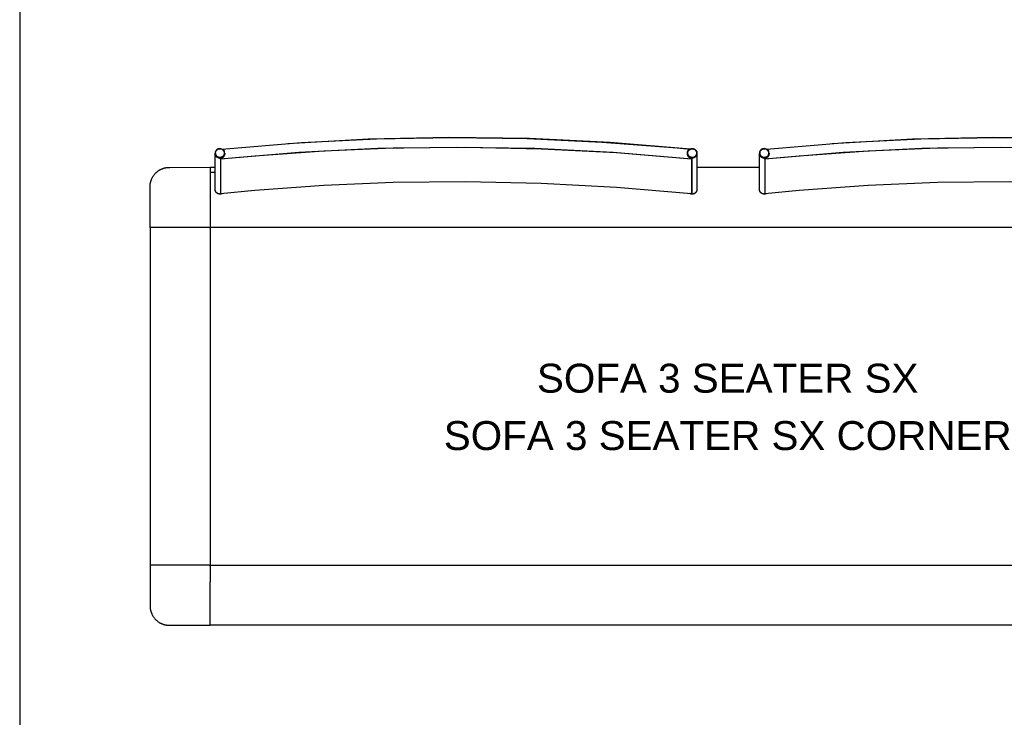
# Model space of a CAD drawing. Header units: millimetres. Extents: x -1470 to 7470, y -12049 to 6674.
# Tile 35 of 58: x -1470 to 573, y 2333 to 3780. Entities that reach past the tile are written whole.
import ezdxf

# ---------------------------------------------------------------- set-up
doc = ezdxf.new("R2010")
doc.units = ezdxf.units.MM
doc.header["$LTSCALE"] = 10
doc.layers.get('0').update_dxf_attribs({"true_color": 0x000000})
doc.styles.add('Arial Normale', font='txt')

msp = doc.modelspace()

# ---------------------------------------------------------------- linework, layer by layer
at = {"color": 18, "linetype": 'Continuous', "lineweight": 25, "true_color": 0x000000}
for p, q in [((-1200, 3349), (-1199.9, 3433.8)), ((-1077, 3349), (-1200, 3349)), ((-1077, 2649), (-1200, 2649)), ((-1200, 2649), (-1199.9, 2564.2))]:
    msp.add_line(p, q, dxfattribs=at)
at = {"color": 1, "true_color": 0xff0000}
msp.add_lwpolyline([(-1470.5, 886.2), (7470.5, 886.2), (7470.5, 6674.2), (-1470.5, 6674.2)], close=True, dxfattribs=at)
at = {"color": 18, "linetype": 'Continuous', "lineweight": 25, "true_color": 0x000000}
for points in [[(-1050.8, 3511.8), (-885.8, 3525.4), (-729.9, 3533.2), (-573.7, 3535.9), (-417.6, 3533.7), (-261.6, 3526.5), (-106, 3514.4), (-79.8, 3511.8)], [(-914.3, 3523.6), (-747.1, 3532.9), (-579.8, 3536.4), (-412.4, 3534.2), (-245.1, 3526.2), (-78.3, 3512.5)], [(78.9, 3511.8), (243.8, 3525.4), (399.8, 3533.2), (555.9, 3535.9), (712, 3533.7), (868, 3526.5), (1023.7, 3514.4), (1049.9, 3511.8)], [(215.3, 3523.6), (382.5, 3532.9), (549.9, 3536.4), (717.3, 3534.2), (884.5, 3526.2), (1051.4, 3512.5)], [(-1054, 3491.5), (-891.3, 3505.2), (-728.2, 3513.4), (-565, 3516.1), (-401.8, 3513.4), (-238.7, 3505.2), (-76, 3491.5)], [(-76.1, 3490.6), (-232.3, 3503.8), (-388.7, 3511.9), (-545.4, 3515.1), (-695.6, 3513.4), (-839.1, 3507.4), (-982.4, 3497.2), (-1053.9, 3490.6)], [(75.7, 3491.5), (238.3, 3505.2), (401.4, 3513.4), (564.6, 3516.1), (727.9, 3513.4), (890.9, 3505.2), (1053.6, 3491.5)], [(1053.5, 3490.6), (897.4, 3503.8), (740.9, 3511.9), (584.2, 3515.1), (434.1, 3513.4), (290.5, 3507.4), (147.3, 3497.2), (75.8, 3490.6)], [(-1055, 3512.9), (-1056.9, 3512.7), (-1058.7, 3512.2), (-1060.4, 3511.4), (-1061.9, 3510.2), (-1063.1, 3508.8), (-1064.1, 3507.2), (-1064.7, 3505.4), (-1065, 3503.5), (-1064.9, 3501.7), (-1064.5, 3499.8), (-1063.7, 3498.1), (-1062.6, 3496.6), (-1061.2, 3495.3), (-1059.6, 3494.3), (-1057.8, 3493.6), (-1056, 3493.3), (-1054, 3493.3), (-1052.2, 3493.6), (-1050.4, 3494.3), (-1048.8, 3495.3), (-1047.4, 3496.6), (-1046.3, 3498.1), (-1045.5, 3499.8), (-1045.1, 3501.7), (-1045, 3503.1)], [(-1065, 3503.1), (-1065, 3503.2)], [(-1045.4, 3500.6), (-1045.5, 3500.3), (-1045.6, 3500), (-1045.7, 3499.6), (-1045.8, 3499.3), (-1046, 3499), (-1046.1, 3498.7), (-1046.3, 3498.4), (-1046.5, 3498.1), (-1046.7, 3497.8), (-1046.9, 3497.5), (-1047.1, 3497.2), (-1047.3, 3497), (-1047.5, 3496.7), (-1047.8, 3496.4), (-1048, 3496.2), (-1048.3, 3496), (-1048.5, 3495.7), (-1048.8, 3495.5), (-1049.1, 3495.3), (-1049.4, 3495.1), (-1049.6, 3494.9), (-1049.9, 3494.7), (-1050.2, 3494.6), (-1050.6, 3494.4), (-1050.9, 3494.3), (-1051.2, 3494.1), (-1051.5, 3494), (-1051.8, 3493.9), (-1052.2, 3493.8), (-1052.5, 3493.7), (-1052.8, 3493.6), (-1053.2, 3493.5), (-1053.5, 3493.5), (-1053.9, 3493.4), (-1054.2, 3493.4), (-1054.6, 3493.4), (-1054.9, 3493.4), (-1055.3, 3493.4), (-1055.6, 3493.4), (-1056, 3493.4), (-1056.3, 3493.5), (-1056.7, 3493.5), (-1057, 3493.6), (-1057.3, 3493.6), (-1057.7, 3493.7), (-1058, 3493.8), (-1058.3, 3493.9), (-1058.7, 3494.1), (-1059, 3494.2), (-1059.3, 3494.3), (-1059.6, 3494.5), (-1059.9, 3494.7), (-1060.2, 3494.8), (-1060.5, 3495), (-1060.8, 3495.2), (-1061.1, 3495.4), (-1061.3, 3495.6), (-1061.6, 3495.9), (-1061.9, 3496.1), (-1062.1, 3496.3), (-1062.4, 3496.6), (-1062.6, 3496.9), (-1062.8, 3497.1), (-1063, 3497.4), (-1063.2, 3497.7), (-1063.4, 3498), (-1063.6, 3498.3), (-1063.8, 3498.6), (-1063.9, 3498.9), (-1064.1, 3499.2), (-1064.2, 3499.5), (-1064.4, 3499.8), (-1064.5, 3500.2), (-1064.6, 3500.5), (-1064.7, 3500.8), (-1064.8, 3501.2), (-1064.8, 3501.5), (-1064.9, 3501.9), (-1064.9, 3502.2), (-1065, 3502.5), (-1065, 3502.9), (-1065, 3503.2)], [(-1065, 3428.4), (-1065, 3503.1)], [(-1045.4, 3500.5), (-1045.5, 3500.1), (-1045.6, 3499.8), (-1045.7, 3499.5), (-1045.8, 3499.1), (-1046, 3498.8), (-1046.1, 3498.5), (-1046.3, 3498.2), (-1046.5, 3497.9), (-1046.7, 3497.6), (-1046.9, 3497.3), (-1047.1, 3497.1), (-1047.3, 3496.8), (-1047.5, 3496.5), (-1047.8, 3496.3), (-1048, 3496), (-1048.3, 3495.8), (-1048.5, 3495.6), (-1048.8, 3495.3), (-1049.1, 3495.1), (-1049.4, 3494.9), (-1049.6, 3494.7), (-1049.9, 3494.6), (-1050.2, 3494.4), (-1050.6, 3494.2), (-1050.9, 3494.1), (-1051.2, 3493.9), (-1051.5, 3493.8), (-1051.8, 3493.7), (-1052.2, 3493.6), (-1052.5, 3493.5), (-1052.8, 3493.4), (-1053.2, 3493.4), (-1053.5, 3493.3), (-1053.9, 3493.3), (-1054.2, 3493.2), (-1054.6, 3493.2), (-1054.9, 3493.2), (-1055.3, 3493.2), (-1055.6, 3493.2), (-1056, 3493.2), (-1056.3, 3493.3), (-1056.7, 3493.3), (-1057, 3493.4), (-1057.3, 3493.5), (-1057.7, 3493.6), (-1058, 3493.7), (-1058.3, 3493.8), (-1058.7, 3493.9), (-1059, 3494), (-1059.3, 3494.2), (-1059.6, 3494.3), (-1059.9, 3494.5), (-1060.2, 3494.7), (-1060.5, 3494.9), (-1060.8, 3495), (-1061.1, 3495.3), (-1061.3, 3495.5), (-1061.6, 3495.7), (-1061.9, 3495.9), (-1062.1, 3496.2), (-1062.4, 3496.4), (-1062.6, 3496.7), (-1062.8, 3497), (-1063, 3497.2), (-1063.2, 3497.5), (-1063.4, 3497.8), (-1063.6, 3498.1), (-1063.8, 3498.4), (-1063.9, 3498.7), (-1064.1, 3499), (-1064.2, 3499.3), (-1064.4, 3499.7), (-1064.5, 3500), (-1064.6, 3500.3), (-1064.7, 3500.7), (-1064.8, 3501), (-1064.8, 3501.3), (-1064.9, 3501.7), (-1064.9, 3502), (-1065, 3502.4), (-1065, 3502.7), (-1065, 3503.1)], [(-1055, 3512.9), (-1054.7, 3512.9), (-1054.3, 3512.9), (-1054, 3512.9), (-1053.6, 3512.8), (-1053.3, 3512.8), (-1053, 3512.7), (-1052.6, 3512.6), (-1052.3, 3512.6), (-1052, 3512.5), (-1051.7, 3512.4), (-1051.3, 3512.2), (-1051, 3512.1), (-1050.7, 3512), (-1050.4, 3511.8), (-1050.1, 3511.7), (-1049.8, 3511.5), (-1049.5, 3511.3), (-1049.2, 3511.1), (-1049, 3510.9), (-1048.7, 3510.7), (-1048.4, 3510.5), (-1048.2, 3510.3), (-1047.9, 3510), (-1047.7, 3509.8), (-1047.5, 3509.5), (-1047.2, 3509.3), (-1047, 3509), (-1046.8, 3508.7), (-1046.6, 3508.5), (-1046.5, 3508.2), (-1046.3, 3507.9), (-1046.1, 3507.6), (-1046, 3507.3)], [(-1045, 3503.1), (-1045.1, 3502), (-1045.1, 3501.7), (-1045.1, 3501.4), (-1045.2, 3501.2), (-1045.2, 3500.9), (-1045.3, 3500.7), (-1045.3, 3500.6), (-1045.3, 3500.4), (-1045.4, 3500.3), (-1045.4, 3500), (-1045.5, 3499.7), (-1045.6, 3499.4), (-1045.7, 3499.1), (-1045.9, 3498.8), (-1046, 3498.6), (-1046.2, 3498.1), (-1046.4, 3497.7), (-1046.6, 3497.4), (-1046.7, 3497.2), (-1046.8, 3497), (-1046.9, 3496.8), (-1047.1, 3496.6), (-1047.2, 3496.4), (-1047.3, 3496.2), (-1047.6, 3495.9), (-1047.8, 3495.6), (-1048, 3495.3), (-1048.2, 3495.1), (-1048.4, 3494.9), (-1048.6, 3494.7), (-1048.8, 3494.5), (-1049, 3494.3), (-1049.2, 3494.2), (-1049.4, 3494), (-1049.6, 3493.8), (-1049.9, 3493.6), (-1050.1, 3493.5), (-1050.3, 3493.3), (-1050.5, 3493.1), (-1050.7, 3493), (-1051, 3492.9), (-1051.2, 3492.7), (-1051.5, 3492.5), (-1051.9, 3492.4), (-1052.2, 3492.2), (-1052.6, 3492), (-1052.9, 3491.9), (-1053.2, 3491.8), (-1053.6, 3491.6), (-1053.9, 3491.5), (-1054, 3491.5)], [(-1045.4, 3500.6), (-1045, 3502.5), (-1045, 3503.2)], [(-1045, 3503.1), (-1045, 3502.3), (-1045.4, 3500.5)], [(-1045, 3503.2), (-1045, 3503.1)], [(-1045, 3503.1), (-1045, 3503.1)], [(-85, 3503.9), (-84.9, 3504.2), (-84.9, 3504.6), (-84.8, 3504.9), (-84.8, 3505.3), (-84.7, 3505.6), (-84.6, 3505.9), (-84.5, 3506.3), (-84.4, 3506.6), (-84.3, 3506.9), (-84.1, 3507.2), (-84, 3507.6), (-83.8, 3507.9), (-83.6, 3508.2), (-83.5, 3508.5), (-83.3, 3508.7), (-83.1, 3509), (-82.9, 3509.3), (-82.6, 3509.6), (-82.4, 3509.8), (-82.2, 3510.1), (-81.9, 3510.3), (-81.7, 3510.6), (-81.4, 3510.8), (-81.1, 3511), (-80.9, 3511.2), (-80.6, 3511.4), (-80.3, 3511.6), (-80, 3511.8), (-79.7, 3512), (-79.4, 3512.1), (-79.1, 3512.3), (-78.7, 3512.4), (-78.4, 3512.5), (-78.1, 3512.6), (-77.8, 3512.7), (-77.4, 3512.8), (-77.1, 3512.9), (-76.8, 3513), (-76.4, 3513), (-76.1, 3513.1), (-75.7, 3513.1), (-75.4, 3513.1), (-75, 3513.1), (-74.7, 3513.1), (-74.3, 3513.1), (-74, 3513.1), (-73.6, 3513), (-73.3, 3513), (-73, 3512.9), (-72.6, 3512.8), (-72.3, 3512.7), (-72, 3512.6), (-71.6, 3512.5), (-71.3, 3512.4), (-71, 3512.3), (-70.7, 3512.1), (-70.4, 3512), (-70, 3511.8), (-69.8, 3511.6), (-69.5, 3511.4), (-69.2, 3511.2), (-68.9, 3511), (-68.6, 3510.8), (-68.4, 3510.6), (-68.1, 3510.4), (-67.9, 3510.1), (-67.6, 3509.9), (-67.4, 3509.6), (-67.2, 3509.3), (-67, 3509.1), (-66.8, 3508.8), (-66.6, 3508.5), (-66.4, 3508.2), (-66.2, 3507.9), (-66.1, 3507.6), (-65.9, 3507.3), (-65.8, 3507), (-65.6, 3506.6), (-65.5, 3506.3), (-65.4, 3506), (-65.3, 3505.6), (-65.2, 3505.3), (-65.2, 3505), (-65.1, 3504.6), (-65.1, 3504.3), (-65, 3503.9), (-65, 3503.6), (-65, 3503.2)], [(-85, 3503.9), (-85, 3503.2)], [(-85, 3503.1), (-85, 3503.2)], [(-85, 3503.1), (-85, 3503.1)], [(-65, 3503.1), (-65, 3502.7), (-65, 3502.4), (-65.1, 3502), (-65.1, 3501.7), (-65.2, 3501.3), (-65.2, 3501), (-65.3, 3500.7), (-65.4, 3500.3), (-65.5, 3500), (-65.6, 3499.7), (-65.8, 3499.4), (-65.9, 3499), (-66, 3498.7), (-66.2, 3498.4), (-66.4, 3498.1), (-66.6, 3497.8), (-66.8, 3497.5), (-67, 3497.3), (-67.2, 3497), (-67.4, 3496.7), (-67.6, 3496.4), (-67.8, 3496.2), (-68.1, 3496), (-68.3, 3495.7), (-68.6, 3495.5), (-68.9, 3495.3), (-69.2, 3495.1), (-69.4, 3494.9), (-69.7, 3494.7), (-70, 3494.5), (-70.3, 3494.3), (-70.6, 3494.2), (-71, 3494), (-71.3, 3493.9), (-71.6, 3493.8), (-71.9, 3493.7), (-72.3, 3493.6), (-72.6, 3493.5), (-72.9, 3493.4), (-73.3, 3493.3), (-73.6, 3493.3), (-74, 3493.2), (-74.3, 3493.2), (-74.7, 3493.2), (-75, 3493.2), (-75.3, 3493.2), (-75.7, 3493.2), (-76, 3493.2), (-76.4, 3493.3), (-76.7, 3493.3), (-77.1, 3493.4), (-77.4, 3493.5), (-77.7, 3493.6), (-78.1, 3493.7), (-78.4, 3493.8), (-78.7, 3493.9), (-79, 3494), (-79.4, 3494.2), (-79.7, 3494.3), (-80, 3494.5), (-80.3, 3494.7), (-80.6, 3494.9), (-80.8, 3495.1), (-81.1, 3495.3), (-81.4, 3495.5), (-81.7, 3495.7), (-81.9, 3496), (-82.2, 3496.2), (-82.4, 3496.4), (-82.6, 3496.7), (-82.8, 3497), (-83, 3497.3), (-83.2, 3497.5), (-83.4, 3497.8), (-83.6, 3498.1), (-83.8, 3498.4), (-84, 3498.7), (-84.1, 3499), (-84.2, 3499.4), (-84.4, 3499.7), (-84.5, 3500), (-84.6, 3500.3), (-84.7, 3500.7), (-84.8, 3501), (-84.8, 3501.3), (-84.9, 3501.7), (-84.9, 3502), (-85, 3502.4), (-85, 3502.7), (-85, 3503.1)], [(-65, 3503.1), (-65, 3502.7), (-65, 3502.4), (-65.1, 3502), (-65.1, 3501.7), (-65.2, 3501.3), (-65.2, 3501), (-65.3, 3500.7), (-65.4, 3500.3), (-65.5, 3500), (-65.6, 3499.7), (-65.8, 3499.4), (-65.9, 3499), (-66, 3498.7), (-66.2, 3498.4), (-66.4, 3498.1), (-66.6, 3497.8), (-66.8, 3497.5), (-67, 3497.3), (-67.2, 3497), (-67.4, 3496.7), (-67.6, 3496.4), (-67.8, 3496.2), (-68.1, 3496), (-68.3, 3495.7), (-68.6, 3495.5), (-68.9, 3495.3), (-69.2, 3495.1), (-69.4, 3494.9), (-69.7, 3494.7), (-70, 3494.5), (-70.3, 3494.3), (-70.6, 3494.2), (-71, 3494), (-71.3, 3493.9), (-71.6, 3493.8), (-71.9, 3493.7), (-72.3, 3493.6), (-72.6, 3493.5), (-72.9, 3493.4), (-73.3, 3493.3), (-73.6, 3493.3), (-74, 3493.2), (-74.3, 3493.2), (-74.7, 3493.2), (-75, 3493.2), (-75.3, 3493.2), (-75.7, 3493.2), (-76, 3493.2), (-76.4, 3493.3), (-76.7, 3493.3), (-77.1, 3493.4), (-77.4, 3493.5), (-77.7, 3493.6), (-78.1, 3493.7), (-78.4, 3493.8), (-78.7, 3493.9), (-79, 3494), (-79.4, 3494.2), (-79.7, 3494.3), (-80, 3494.5), (-80.3, 3494.7), (-80.6, 3494.9), (-80.8, 3495.1), (-81.1, 3495.3), (-81.4, 3495.5), (-81.7, 3495.7), (-81.9, 3496), (-82.2, 3496.2), (-82.4, 3496.4), (-82.6, 3496.7), (-82.8, 3497), (-83, 3497.3), (-83.2, 3497.5), (-83.4, 3497.8), (-83.6, 3498.1), (-83.8, 3498.4), (-84, 3498.7), (-84.1, 3499), (-84.2, 3499.4), (-84.4, 3499.7), (-84.5, 3500), (-84.6, 3500.3), (-84.7, 3500.7), (-84.8, 3501), (-84.8, 3501.3), (-84.9, 3501.7), (-84.9, 3502), (-85, 3502.4), (-85, 3502.7), (-85, 3503.1)], [(-76, 3491.5), (-76.3, 3491.6), (-76.6, 3491.7), (-76.9, 3491.8), (-77.2, 3491.9), (-77.4, 3492), (-77.7, 3492.2), (-78, 3492.3), (-78.3, 3492.4), (-78.5, 3492.6), (-78.8, 3492.7), (-79.1, 3492.9), (-79.4, 3493.1), (-79.6, 3493.3), (-79.9, 3493.4), (-80.2, 3493.6), (-80.4, 3493.9), (-80.6, 3494), (-80.8, 3494.1), (-81, 3494.3), (-81.1, 3494.5), (-81.3, 3494.6), (-81.5, 3494.8), (-81.6, 3495), (-81.8, 3495.1), (-81.9, 3495.3), (-82.1, 3495.5), (-82.3, 3495.7), (-82.4, 3495.9), (-82.6, 3496.1), (-82.7, 3496.3), (-82.9, 3496.5), (-83, 3496.7), (-83.2, 3497.1), (-83.4, 3497.4), (-83.6, 3497.7), (-83.8, 3498.1), (-84, 3498.4), (-84.1, 3498.8), (-84.3, 3499.2), (-84.4, 3499.6), (-84.5, 3499.9), (-84.6, 3500.2), (-84.7, 3500.5), (-84.8, 3500.7), (-84.8, 3500.8), (-84.8, 3501), (-84.9, 3501.2), (-84.9, 3501.3), (-84.9, 3501.5), (-84.9, 3501.7), (-84.9, 3501.8), (-85, 3502), (-85, 3502.2), (-85, 3502.3), (-85, 3502.4), (-84.9, 3502.6), (-84.9, 3503)], [(-65, 3503.2), (-65, 3503.1)], [(-65, 3503.1), (-65, 3428.4)], [(74.6, 3512.9), (72.7, 3512.7), (70.9, 3512.2), (69.2, 3511.4), (67.7, 3510.2), (66.5, 3508.8), (65.5, 3507.2), (64.9, 3505.4), (64.6, 3503.5), (64.7, 3501.7), (65.2, 3499.8), (66, 3498.1), (67.1, 3496.6), (68.5, 3495.3), (70.1, 3494.3), (71.8, 3493.6), (73.7, 3493.3), (75.6, 3493.3), (77.5, 3493.6), (79.2, 3494.3), (80.8, 3495.3), (82.2, 3496.6), (83.3, 3498.1), (84.1, 3499.8), (84.5, 3501.7), (84.6, 3503.1)], [(64.6, 3503.1), (64.6, 3503.2)], [(84.3, 3500.6), (84.2, 3500.3), (84.1, 3500), (83.9, 3499.6), (83.8, 3499.3), (83.7, 3499), (83.5, 3498.7), (83.3, 3498.4), (83.2, 3498.1), (83, 3497.8), (82.8, 3497.5), (82.6, 3497.2), (82.3, 3497), (82.1, 3496.7), (81.9, 3496.4), (81.6, 3496.2), (81.4, 3496), (81.1, 3495.7), (80.8, 3495.5), (80.6, 3495.3), (80.3, 3495.1), (80, 3494.9), (79.7, 3494.7), (79.4, 3494.6), (79.1, 3494.4), (78.8, 3494.3), (78.4, 3494.1), (78.1, 3494), (77.8, 3493.9), (77.5, 3493.8), (77.1, 3493.7), (76.8, 3493.6), (76.4, 3493.5), (76.1, 3493.5), (75.8, 3493.4), (75.4, 3493.4), (75.1, 3493.4), (74.7, 3493.4), (74.4, 3493.4), (74, 3493.4), (73.7, 3493.4), (73.3, 3493.5), (73, 3493.5), (72.6, 3493.6), (72.3, 3493.6), (72, 3493.7), (71.6, 3493.8), (71.3, 3493.9), (71, 3494.1), (70.7, 3494.2), (70.3, 3494.3), (70, 3494.5), (69.7, 3494.7), (69.4, 3494.8), (69.1, 3495), (68.8, 3495.2), (68.6, 3495.4), (68.3, 3495.6), (68, 3495.9), (67.8, 3496.1), (67.5, 3496.3), (67.3, 3496.6), (67, 3496.9), (66.8, 3497.1), (66.6, 3497.4), (66.4, 3497.7), (66.2, 3498), (66, 3498.3), (65.9, 3498.6), (65.7, 3498.9), (65.5, 3499.2), (65.4, 3499.5), (65.3, 3499.8), (65.2, 3500.2), (65.1, 3500.5), (65, 3500.8), (64.9, 3501.2), (64.8, 3501.5), (64.7, 3501.9), (64.7, 3502.2), (64.7, 3502.5), (64.6, 3502.9), (64.6, 3503.2)], [(64.6, 3428.4), (64.6, 3503.1)], [(84.3, 3500.5), (84.2, 3500.1), (84.1, 3499.8), (83.9, 3499.5), (83.8, 3499.1), (83.7, 3498.8), (83.5, 3498.5), (83.3, 3498.2), (83.2, 3497.9), (83, 3497.6), (82.8, 3497.3), (82.6, 3497.1), (82.3, 3496.8), (82.1, 3496.5), (81.9, 3496.3), (81.6, 3496), (81.4, 3495.8), (81.1, 3495.6), (80.8, 3495.3), (80.6, 3495.1), (80.3, 3494.9), (80, 3494.7), (79.7, 3494.6), (79.4, 3494.4), (79.1, 3494.2), (78.8, 3494.1), (78.4, 3493.9), (78.1, 3493.8), (77.8, 3493.7), (77.5, 3493.6), (77.1, 3493.5), (76.8, 3493.4), (76.4, 3493.4), (76.1, 3493.3), (75.8, 3493.3), (75.4, 3493.2), (75.1, 3493.2), (74.7, 3493.2), (74.4, 3493.2), (74, 3493.2), (73.7, 3493.2), (73.3, 3493.3), (73, 3493.3), (72.6, 3493.4), (72.3, 3493.5), (72, 3493.6), (71.6, 3493.7), (71.3, 3493.8), (71, 3493.9), (70.7, 3494), (70.3, 3494.2), (70, 3494.3), (69.7, 3494.5), (69.4, 3494.7), (69.1, 3494.9), (68.8, 3495), (68.6, 3495.3), (68.3, 3495.5), (68, 3495.7), (67.8, 3495.9), (67.5, 3496.2), (67.3, 3496.4), (67, 3496.7), (66.8, 3497), (66.6, 3497.2), (66.4, 3497.5), (66.2, 3497.8), (66, 3498.1), (65.9, 3498.4), (65.7, 3498.7), (65.5, 3499), (65.4, 3499.3), (65.3, 3499.7), (65.2, 3500), (65.1, 3500.3), (65, 3500.7), (64.9, 3501), (64.8, 3501.3), (64.7, 3501.7), (64.7, 3502), (64.7, 3502.4), (64.6, 3502.7), (64.6, 3503.1)], [(74.6, 3512.9), (75, 3512.9), (75.3, 3512.9), (75.7, 3512.9), (76, 3512.8), (76.3, 3512.8), (76.7, 3512.7), (77, 3512.6), (77.3, 3512.6), (77.7, 3512.5), (78, 3512.4), (78.3, 3512.2), (78.6, 3512.1), (78.9, 3512), (79.2, 3511.8), (79.5, 3511.7), (79.8, 3511.5), (80.1, 3511.3), (80.4, 3511.1), (80.7, 3510.9), (80.9, 3510.7), (81.2, 3510.5), (81.5, 3510.3), (81.7, 3510), (81.9, 3509.8), (82.2, 3509.5), (82.4, 3509.3), (82.6, 3509), (82.8, 3508.7), (83, 3508.5), (83.2, 3508.2), (83.4, 3507.9), (83.5, 3507.6), (83.7, 3507.3)], [(84.6, 3503.1), (84.5, 3502), (84.5, 3501.7), (84.5, 3501.4), (84.4, 3501.2), (84.4, 3500.9), (84.4, 3500.7), (84.3, 3500.6), (84.3, 3500.4), (84.3, 3500.3), (84.2, 3500), (84.1, 3499.7), (84, 3499.4), (83.9, 3499.1), (83.8, 3498.8), (83.7, 3498.6), (83.5, 3498.1), (83.3, 3497.7), (83, 3497.4), (82.9, 3497.2), (82.8, 3497), (82.7, 3496.8), (82.6, 3496.6), (82.4, 3496.4), (82.3, 3496.2), (82.1, 3495.9), (81.8, 3495.6), (81.6, 3495.3), (81.4, 3495.1), (81.2, 3494.9), (81, 3494.7), (80.8, 3494.5), (80.6, 3494.3), (80.4, 3494.2), (80.2, 3494), (80, 3493.8), (79.8, 3493.6), (79.6, 3493.5), (79.3, 3493.3), (79.1, 3493.1), (78.9, 3493), (78.7, 3492.9), (78.4, 3492.7), (78.1, 3492.5), (77.8, 3492.4), (77.4, 3492.2), (77.1, 3492), (76.7, 3491.9), (76.4, 3491.8), (76, 3491.6), (75.7, 3491.5), (75.7, 3491.5)], [(84.3, 3500.6), (84.6, 3502.5), (84.6, 3503.2)], [(84.6, 3503.1), (84.6, 3502.3), (84.3, 3500.5)], [(84.6, 3503.2), (84.6, 3503.1)], [(84.6, 3503.1), (84.6, 3503.1)], [(-1199.9, 3433.8), (-1199.9, 3435.2), (-1199.8, 3436.6), (-1199.7, 3438), (-1199.6, 3438.7), (-1199.5, 3439.4), (-1199.4, 3440.2), (-1199.3, 3441), (-1199.1, 3441.8), (-1199, 3442.5), (-1198.8, 3443.3), (-1198.6, 3444.1), (-1198.4, 3444.9), (-1198.2, 3445.6), (-1197.9, 3446.3), (-1197.7, 3447), (-1197.5, 3447.7), (-1197.2, 3448.4), (-1196.9, 3449.1), (-1196.6, 3449.8), (-1196.3, 3450.5), (-1196, 3451.1), (-1195.6, 3452.1), (-1195.1, 3453), (-1194.6, 3453.9), (-1194, 3454.8), (-1193.5, 3455.7), (-1192.9, 3456.6), (-1192.2, 3457.5), (-1191.6, 3458.4), (-1190.8, 3459.3), (-1190.1, 3460.2), (-1189.3, 3461), (-1188.5, 3461.8), (-1188, 3462.4), (-1187.4, 3463), (-1186.7, 3463.6), (-1186.1, 3464.1), (-1185.5, 3464.7), (-1184.8, 3465.2), (-1184.2, 3465.7), (-1183.5, 3466.2), (-1182.8, 3466.7), (-1182.1, 3467.2), (-1181.5, 3467.6), (-1180.8, 3468), (-1180.1, 3468.5), (-1179.4, 3468.9), (-1178.7, 3469.3), (-1177.9, 3469.6), (-1177.2, 3470), (-1176.5, 3470.3), (-1175.8, 3470.6), (-1175, 3471), (-1174.3, 3471.2), (-1173.5, 3471.5), (-1172.8, 3471.8), (-1172, 3472), (-1171.3, 3472.3), (-1170.5, 3472.5), (-1169.8, 3472.7), (-1169, 3472.9), (-1168.2, 3473.1), (-1167.5, 3473.2), (-1166.7, 3473.3), (-1165.9, 3473.5), (-1165.1, 3473.6), (-1164.2, 3473.7), (-1163.4, 3473.7), (-1162.6, 3473.8), (-1160.9, 3473.9), (-1159.2, 3473.9), (-1075, 3474)], [(-1075, 3474), (-1075, 3464)], [(-1075, 3474), (-1065, 3474)], [(-1053.9, 3490.6), (-1054, 3491.5)], [(-1054, 3491.5), (-1054, 3420.3)], [(-1053.9, 3490.6), (-1053.9, 3419.3)], [(-76.1, 3490.6), (-76, 3491.5)], [(-76.1, 3490.6), (-76.1, 3419.3)], [(-76, 3491.5), (-76, 3420.3)], [(-65, 3474), (64.6, 3474)], [(75.8, 3490.6), (75.7, 3491.5)], [(75.7, 3491.5), (75.7, 3420.3)], [(75.8, 3490.6), (75.8, 3419.3)], [(-1075, 3464), (-1075, 3383.6)], [(-76.1, 3419.3), (-232.3, 3432.5), (-388.7, 3440.7), (-545.4, 3443.9), (-695.6, 3442.2), (-839.1, 3436.2), (-982.4, 3426), (-1053.9, 3419.3)], [(1053.5, 3419.3), (897.4, 3432.5), (740.9, 3440.7), (584.2, 3443.9), (434.1, 3442.2), (290.5, 3436.2), (147.3, 3426), (75.8, 3419.3)], [(-1065, 3428.2), (-1065, 3428.4)], [(-1050.8, 3419.5), (-1051.1, 3419.3), (-1051.4, 3419.2), (-1051.7, 3419.1), (-1052.1, 3419), (-1052.4, 3418.9), (-1052.7, 3418.8), (-1053.1, 3418.7), (-1053.4, 3418.7), (-1053.7, 3418.6), (-1054.1, 3418.6), (-1054.4, 3418.5), (-1054.8, 3418.5), (-1055.1, 3418.5), (-1055.5, 3418.5), (-1055.8, 3418.6), (-1056.1, 3418.6), (-1056.5, 3418.6), (-1056.8, 3418.7), (-1057.2, 3418.8), (-1057.5, 3418.8), (-1057.8, 3418.9), (-1058.2, 3419), (-1058.5, 3419.2), (-1058.8, 3419.3), (-1059.1, 3419.4), (-1059.4, 3419.6), (-1059.7, 3419.7), (-1060, 3419.9), (-1060.3, 3420.1), (-1060.6, 3420.3), (-1060.9, 3420.5), (-1061.2, 3420.7), (-1061.4, 3420.9), (-1061.7, 3421.1), (-1061.9, 3421.3), (-1062.2, 3421.6), (-1062.4, 3421.8), (-1062.6, 3422.1), (-1062.9, 3422.4), (-1063.1, 3422.6), (-1063.3, 3422.9), (-1063.5, 3423.2), (-1063.6, 3423.5), (-1063.8, 3423.8), (-1064, 3424.1), (-1064.1, 3424.4), (-1064.2, 3424.7), (-1064.4, 3425), (-1064.5, 3425.4), (-1064.6, 3425.7), (-1064.7, 3426), (-1064.8, 3426.4), (-1064.8, 3426.7), (-1064.9, 3427), (-1064.9, 3427.4), (-1065, 3427.7), (-1065, 3428.1), (-1065, 3428.4)], [(-1050.8, 3419.5), (-1051.1, 3419.3), (-1051.4, 3419.2), (-1051.7, 3419.1), (-1052.1, 3419), (-1052.4, 3418.9), (-1052.7, 3418.8), (-1053.1, 3418.7), (-1053.4, 3418.7), (-1053.7, 3418.6), (-1054.1, 3418.6), (-1054.4, 3418.6), (-1054.8, 3418.5), (-1055.1, 3418.5), (-1055.5, 3418.5), (-1055.8, 3418.6), (-1056.1, 3418.6), (-1056.5, 3418.6), (-1056.8, 3418.7), (-1057.2, 3418.8), (-1057.5, 3418.8), (-1057.8, 3418.9), (-1058.2, 3419), (-1058.5, 3419.2), (-1058.8, 3419.3), (-1059.1, 3419.4), (-1059.4, 3419.6), (-1059.7, 3419.7), (-1060, 3419.9), (-1060.3, 3420.1), (-1060.6, 3420.3), (-1060.9, 3420.5), (-1061.2, 3420.7), (-1061.4, 3420.9), (-1061.7, 3421.1), (-1061.9, 3421.3), (-1062.2, 3421.6), (-1062.4, 3421.8), (-1062.6, 3422.1), (-1062.9, 3422.4), (-1063.1, 3422.6), (-1063.3, 3422.9), (-1063.5, 3423.2), (-1063.6, 3423.5), (-1063.8, 3423.8), (-1064, 3424.1), (-1064.1, 3424.4), (-1064.2, 3424.7), (-1064.4, 3425), (-1064.5, 3425.4), (-1064.6, 3425.7), (-1064.7, 3426), (-1064.8, 3426.4), (-1064.8, 3426.7), (-1064.9, 3427), (-1064.9, 3427.4), (-1065, 3427.7), (-1065, 3428.1), (-1065, 3428.4)], [(-1050.1, 3419.6), (-1050.4, 3419.5), (-1050.7, 3419.3), (-1051, 3419.2), (-1051.4, 3419), (-1051.7, 3418.9), (-1052, 3418.8), (-1052.3, 3418.7), (-1052.7, 3418.6), (-1053, 3418.6), (-1053.4, 3418.5), (-1053.7, 3418.4), (-1054, 3418.4), (-1054.4, 3418.4), (-1054.7, 3418.4), (-1055.1, 3418.4), (-1055.4, 3418.4), (-1055.8, 3418.4), (-1056.1, 3418.4), (-1056.4, 3418.5), (-1056.8, 3418.5), (-1057.1, 3418.6), (-1057.5, 3418.7), (-1057.8, 3418.7), (-1058.1, 3418.8), (-1058.4, 3419), (-1058.8, 3419.1), (-1059.1, 3419.2), (-1059.4, 3419.4), (-1059.7, 3419.5), (-1060, 3419.7), (-1060.3, 3419.9), (-1060.6, 3420.1), (-1060.9, 3420.3), (-1061.2, 3420.5), (-1061.4, 3420.7), (-1061.7, 3420.9), (-1061.9, 3421.1), (-1062.2, 3421.4), (-1062.4, 3421.6), (-1062.6, 3421.9), (-1062.9, 3422.2), (-1063.1, 3422.4), (-1063.3, 3422.7), (-1063.5, 3423), (-1063.6, 3423.3), (-1063.8, 3423.6), (-1064, 3423.9), (-1064.1, 3424.2), (-1064.2, 3424.5), (-1064.4, 3424.9), (-1064.5, 3425.2), (-1064.6, 3425.5), (-1064.7, 3425.8), (-1064.8, 3426.2), (-1064.8, 3426.5), (-1064.9, 3426.9), (-1064.9, 3427.2), (-1065, 3427.5), (-1065, 3427.9), (-1065, 3428.2)], [(-1053.9, 3419.3), (-1054, 3420.3)], [(-65, 3428.2), (-65, 3427.9), (-65, 3427.5), (-65.1, 3427.2), (-65.1, 3426.8), (-65.2, 3426.5), (-65.2, 3426.2), (-65.3, 3425.8), (-65.4, 3425.5), (-65.5, 3425.1), (-65.6, 3424.8), (-65.8, 3424.5), (-65.9, 3424.2), (-66.1, 3423.9), (-66.2, 3423.6), (-66.4, 3423.3), (-66.6, 3423), (-66.8, 3422.7), (-67, 3422.4), (-67.2, 3422.1), (-67.4, 3421.8), (-67.6, 3421.6), (-67.9, 3421.3), (-68.1, 3421.1), (-68.4, 3420.8), (-68.7, 3420.6), (-68.9, 3420.4), (-69.2, 3420.2), (-69.5, 3420), (-69.8, 3419.8), (-70.1, 3419.6), (-70.4, 3419.5), (-70.7, 3419.3), (-71, 3419.2), (-71.4, 3419), (-71.7, 3418.9), (-72, 3418.8), (-72.3, 3418.7), (-72.7, 3418.6), (-73, 3418.6), (-73.4, 3418.5), (-73.7, 3418.4), (-74.1, 3418.4), (-74.4, 3418.4), (-74.8, 3418.4), (-75.1, 3418.4), (-75.4, 3418.4), (-75.8, 3418.4), (-76.1, 3418.4), (-76.5, 3418.5), (-76.8, 3418.5), (-77.2, 3418.6), (-77.5, 3418.7), (-77.8, 3418.8), (-78.2, 3418.9), (-78.5, 3419), (-78.8, 3419.1), (-79.2, 3419.3), (-79.5, 3419.4), (-79.8, 3419.6)], [(-65, 3428.4), (-65, 3428.1), (-65, 3427.7), (-65.1, 3427.4), (-65.1, 3427), (-65.2, 3426.7), (-65.2, 3426.4), (-65.3, 3426), (-65.4, 3425.7), (-65.5, 3425.4), (-65.6, 3425), (-65.8, 3424.7), (-65.9, 3424.4), (-66, 3424.1), (-66.2, 3423.8), (-66.4, 3423.5), (-66.5, 3423.2), (-66.7, 3422.9), (-66.9, 3422.6), (-67.1, 3422.3), (-67.4, 3422.1), (-67.6, 3421.8), (-67.8, 3421.6), (-68.1, 3421.3), (-68.3, 3421.1), (-68.6, 3420.9), (-68.8, 3420.6), (-69.1, 3420.4), (-69.4, 3420.2), (-69.7, 3420.1), (-70, 3419.9), (-70.3, 3419.7), (-70.6, 3419.6), (-70.9, 3419.4), (-71.2, 3419.3), (-71.5, 3419.1), (-71.9, 3419), (-72.2, 3418.9), (-72.5, 3418.8), (-72.9, 3418.8), (-73.2, 3418.7), (-73.5, 3418.6), (-73.9, 3418.6), (-74.2, 3418.6), (-74.6, 3418.5), (-74.9, 3418.5), (-75.3, 3418.5), (-75.6, 3418.5), (-75.9, 3418.6), (-76.3, 3418.6), (-76.6, 3418.7), (-77, 3418.7), (-77.3, 3418.8), (-77.6, 3418.9), (-78, 3419), (-78.3, 3419.1), (-78.6, 3419.2), (-78.9, 3419.3), (-79.3, 3419.5), (-79.6, 3419.6)], [(-65, 3428.4), (-65, 3428.1), (-65, 3427.7), (-65.1, 3427.4), (-65.1, 3427), (-65.2, 3426.7), (-65.2, 3426.4), (-65.3, 3426), (-65.4, 3425.7), (-65.5, 3425.4), (-65.6, 3425), (-65.7, 3424.7), (-65.9, 3424.4), (-66, 3424.1), (-66.2, 3423.8), (-66.4, 3423.5), (-66.5, 3423.2), (-66.7, 3422.9), (-66.9, 3422.6), (-67.1, 3422.3), (-67.3, 3422.1), (-67.6, 3421.8), (-67.8, 3421.6), (-68.1, 3421.3), (-68.3, 3421.1), (-68.6, 3420.9), (-68.8, 3420.7), (-69.1, 3420.4), (-69.4, 3420.2), (-69.7, 3420.1), (-70, 3419.9), (-70.3, 3419.7), (-70.6, 3419.6), (-70.9, 3419.4), (-71.2, 3419.3), (-71.5, 3419.1), (-71.8, 3419), (-72.2, 3418.9), (-72.5, 3418.8), (-72.8, 3418.8), (-73.2, 3418.7), (-73.5, 3418.6), (-73.9, 3418.6), (-74.2, 3418.6), (-74.5, 3418.5), (-74.9, 3418.5), (-75.2, 3418.5), (-75.6, 3418.5), (-75.9, 3418.6), (-76.3, 3418.6), (-76.6, 3418.7), (-76.9, 3418.7), (-77.3, 3418.8), (-77.6, 3418.9), (-77.9, 3419), (-78.3, 3419.1), (-78.6, 3419.2), (-78.9, 3419.3), (-79.2, 3419.5)], [(-76.1, 3419.3), (-76, 3420.3)], [(-65, 3428.4), (-65, 3428.2)], [(64.6, 3428.2), (64.6, 3428.4)], [(78.8, 3419.5), (78.5, 3419.3), (78.2, 3419.2), (77.9, 3419.1), (77.6, 3419), (77.2, 3418.9), (76.9, 3418.8), (76.6, 3418.7), (76.2, 3418.7), (75.9, 3418.6), (75.5, 3418.6), (75.2, 3418.5), (74.9, 3418.5), (74.5, 3418.5), (74.2, 3418.5), (73.8, 3418.6), (73.5, 3418.6), (73.1, 3418.6), (72.8, 3418.7), (72.5, 3418.8), (72.1, 3418.8), (71.8, 3418.9), (71.5, 3419), (71.2, 3419.2), (70.8, 3419.3), (70.5, 3419.4), (70.2, 3419.6), (69.9, 3419.7), (69.6, 3419.9), (69.3, 3420.1), (69, 3420.3), (68.7, 3420.5), (68.5, 3420.7), (68.2, 3420.9), (67.9, 3421.1), (67.7, 3421.3), (67.4, 3421.6), (67.2, 3421.8), (67, 3422.1), (66.8, 3422.4), (66.6, 3422.6), (66.4, 3422.9), (66.2, 3423.2), (66, 3423.5), (65.8, 3423.8), (65.7, 3424.1), (65.5, 3424.4), (65.4, 3424.7), (65.3, 3425), (65.1, 3425.4), (65, 3425.7), (65, 3426), (64.9, 3426.4), (64.8, 3426.7), (64.7, 3427), (64.7, 3427.4), (64.7, 3427.7), (64.6, 3428.1), (64.6, 3428.4)], [(78.8, 3419.5), (78.5, 3419.3), (78.2, 3419.2), (77.9, 3419.1), (77.6, 3419), (77.2, 3418.9), (76.9, 3418.8), (76.6, 3418.7), (76.2, 3418.7), (75.9, 3418.6), (75.5, 3418.6), (75.2, 3418.6), (74.9, 3418.5), (74.5, 3418.5), (74.2, 3418.5), (73.8, 3418.6), (73.5, 3418.6), (73.1, 3418.6), (72.8, 3418.7), (72.5, 3418.8), (72.1, 3418.8), (71.8, 3418.9), (71.5, 3419), (71.2, 3419.2), (70.8, 3419.3), (70.5, 3419.4), (70.2, 3419.6), (69.9, 3419.7), (69.6, 3419.9), (69.3, 3420.1), (69, 3420.3), (68.7, 3420.5), (68.5, 3420.7), (68.2, 3420.9), (67.9, 3421.1), (67.7, 3421.3), (67.4, 3421.6), (67.2, 3421.8), (67, 3422.1), (66.8, 3422.4), (66.6, 3422.6), (66.4, 3422.9), (66.2, 3423.2), (66, 3423.5), (65.8, 3423.8), (65.7, 3424.1), (65.5, 3424.4), (65.4, 3424.7), (65.3, 3425), (65.1, 3425.4), (65, 3425.7), (65, 3426), (64.9, 3426.4), (64.8, 3426.7), (64.7, 3427), (64.7, 3427.4), (64.7, 3427.7), (64.6, 3428.1), (64.6, 3428.4)], [(79.5, 3419.6), (79.2, 3419.5), (78.9, 3419.3), (78.6, 3419.2), (78.3, 3419), (77.9, 3418.9), (77.6, 3418.8), (77.3, 3418.7), (77, 3418.6), (76.6, 3418.6), (76.3, 3418.5), (75.9, 3418.4), (75.6, 3418.4), (75.3, 3418.4), (74.9, 3418.4), (74.6, 3418.4), (74.2, 3418.4), (73.9, 3418.4), (73.5, 3418.4), (73.2, 3418.5), (72.8, 3418.5), (72.5, 3418.6), (72.2, 3418.7), (71.8, 3418.7), (71.5, 3418.8), (71.2, 3419), (70.9, 3419.1), (70.5, 3419.2), (70.2, 3419.4), (69.9, 3419.5), (69.6, 3419.7), (69.3, 3419.9), (69, 3420.1), (68.8, 3420.3), (68.5, 3420.5), (68.2, 3420.7), (68, 3420.9), (67.7, 3421.1), (67.5, 3421.4), (67.2, 3421.6), (67, 3421.9), (66.8, 3422.2), (66.6, 3422.4), (66.4, 3422.7), (66.2, 3423), (66, 3423.3), (65.8, 3423.6), (65.7, 3423.9), (65.5, 3424.2), (65.4, 3424.5), (65.3, 3424.9), (65.1, 3425.2), (65, 3425.5), (65, 3425.8), (64.9, 3426.2), (64.8, 3426.5), (64.7, 3426.9), (64.7, 3427.2), (64.7, 3427.5), (64.6, 3427.9), (64.6, 3428.2)], [(75.8, 3419.3), (75.7, 3420.3)], [(-1075, 3383.6), (-1075, 3351)], [(-1075, 3351), (-1075, 3349)], [(-1200, 3349), (-1200, 2724)], [(-1077, 3349), (-1075, 3349)], [(-1075, 3349), (-1075, 2724)], [(-1025, 3349), (-1075, 3349)], [(1075, 3349), (-1025, 3349)], [(-1200, 2724), (-1200, 2649.2)], [(-1075, 2724), (-1075, 2649.2)], [(-1077, 2649), (-1075, 2649)], [(-1075, 2649), (1025, 2649)], [(-1075, 2647.6), (-1075, 2648)], [(-1075, 2647), (-1075, 2647.6)], [(-1075, 2647), (-1075, 2614.4)], [(-1075, 2534), (-1075, 2614.4)], [(-1199.9, 2564.2), (-1199.9, 2562.8), (-1199.8, 2561.4), (-1199.7, 2560), (-1199.6, 2559.3), (-1199.5, 2558.6), (-1199.4, 2557.8), (-1199.3, 2557), (-1199.1, 2556.2), (-1199, 2555.5), (-1198.8, 2554.7), (-1198.6, 2553.9), (-1198.4, 2553.1), (-1198.2, 2552.4), (-1197.9, 2551.7), (-1197.7, 2551), (-1197.5, 2550.3), (-1197.2, 2549.6), (-1196.9, 2548.9), (-1196.6, 2548.2), (-1196.3, 2547.5), (-1196, 2546.9), (-1195.6, 2545.9), (-1195.1, 2545), (-1194.6, 2544.1), (-1194, 2543.2), (-1193.5, 2542.3), (-1192.9, 2541.4), (-1192.2, 2540.5), (-1191.6, 2539.6), (-1190.8, 2538.7), (-1190.1, 2537.8), (-1189.3, 2537), (-1188.5, 2536.2), (-1188, 2535.6), (-1187.4, 2535), (-1186.7, 2534.4), (-1186.1, 2533.9), (-1185.5, 2533.3), (-1184.8, 2532.8), (-1184.2, 2532.3), (-1183.5, 2531.8), (-1182.8, 2531.3), (-1182.1, 2530.8), (-1181.5, 2530.4), (-1180.8, 2530), (-1180.1, 2529.5), (-1179.4, 2529.1), (-1178.7, 2528.7), (-1177.9, 2528.4), (-1177.2, 2528), (-1176.5, 2527.7), (-1175.8, 2527.4), (-1175, 2527), (-1174.3, 2526.8), (-1173.5, 2526.5), (-1172.8, 2526.2), (-1172, 2526), (-1171.3, 2525.7), (-1170.5, 2525.5), (-1169.8, 2525.3), (-1169, 2525.1), (-1168.2, 2525), (-1167.5, 2524.8), (-1166.7, 2524.7), (-1165.9, 2524.5), (-1164.6, 2524.4), (-1163.3, 2524.2), (-1161.9, 2524.2), (-1160.6, 2524.1), (-1157.8, 2524.1), (-1075, 2524)], [(-1075, 2524), (-1075, 2534)], [(1075, 2524), (-1075, 2524)]]:
    msp.add_lwpolyline(points, dxfattribs=at)
for points in [[(-1046.3, 3501.1), (-1047, 3499.4), (-1048, 3497.9), (-1049.2, 3496.6), (-1050.8, 3495.6), (-1052.4, 3494.9), (-1054.2, 3494.6), (-1056, 3494.6), (-1057.8, 3495), (-1059.5, 3495.7), (-1061, 3496.8), (-1062.2, 3498.1), (-1063.1, 3499.6), (-1063.7, 3501.3), (-1064, 3503.1), (-1063.9, 3504.9), (-1063.4, 3506.6), (-1062.6, 3508.2), (-1061.4, 3509.6), (-1060, 3510.8), (-1058.4, 3511.6), (-1056.7, 3512.1), (-1054.9, 3512.3), (-1053.1, 3512.1), (-1051.3, 3511.5), (-1049.7, 3510.6), (-1048.4, 3509.4), (-1047.3, 3508), (-1046.5, 3506.4), (-1046.1, 3504.6), (-1046, 3502.8)], [(-84, 3504), (-83.7, 3505.8), (-83, 3507.4), (-82, 3508.9), (-80.8, 3510.2), (-79.2, 3511.2), (-77.6, 3511.9), (-75.8, 3512.2), (-74, 3512.2), (-72.2, 3511.8), (-70.5, 3511.1), (-69, 3510.1), (-67.8, 3508.7), (-66.9, 3507.2), (-66.3, 3505.5), (-66, 3503.7), (-66.1, 3501.9), (-66.6, 3500.2), (-67.4, 3498.6), (-68.6, 3497.2), (-70, 3496.1), (-71.6, 3495.2), (-73.3, 3494.7), (-75.1, 3494.6), (-76.9, 3494.8), (-78.7, 3495.3), (-80.3, 3496.2), (-81.6, 3497.4), (-82.7, 3498.8), (-83.5, 3500.5), (-83.9, 3502.2)], [(83.3, 3501.1), (82.7, 3499.4), (81.7, 3497.9), (80.4, 3496.6), (78.9, 3495.6), (77.2, 3494.9), (75.4, 3494.6), (73.6, 3494.6), (71.8, 3495), (70.1, 3495.7), (68.7, 3496.8), (67.4, 3498.1), (66.5, 3499.6), (65.9, 3501.3), (65.6, 3503.1), (65.8, 3504.9), (66.2, 3506.6), (67.1, 3508.2), (68.2, 3509.6), (69.6, 3510.8), (71.2, 3511.6), (73, 3512.1), (74.8, 3512.3), (76.6, 3512.1), (78.3, 3511.5), (79.9, 3510.6), (81.2, 3509.4), (82.3, 3508), (83.1, 3506.4), (83.5, 3504.6), (83.6, 3502.8)]]:
    msp.add_lwpolyline(points, close=True, dxfattribs=at)
at = {"color": 8, "linetype": 'Continuous', "lineweight": 25, "true_color": 0x808080}
for points in [[(-65, 3503.2), (-65, 3502.9), (-65, 3502.5), (-65.1, 3502.2), (-65.1, 3501.9), (-65.2, 3501.5), (-65.2, 3501.2), (-65.3, 3500.8), (-65.4, 3500.5), (-65.5, 3500.2), (-65.6, 3499.9), (-65.8, 3499.5), (-65.9, 3499.2), (-66, 3498.9), (-66.2, 3498.6), (-66.4, 3498.3), (-66.6, 3498), (-66.8, 3497.7), (-67, 3497.4), (-67.2, 3497.1), (-67.4, 3496.9), (-67.6, 3496.6), (-67.8, 3496.4), (-68.1, 3496.1), (-68.3, 3495.9), (-68.6, 3495.7), (-68.9, 3495.4), (-69.2, 3495.2), (-69.4, 3495), (-69.7, 3494.9), (-70, 3494.7), (-70.3, 3494.5), (-70.6, 3494.4), (-71, 3494.2), (-71.3, 3494.1), (-71.6, 3494), (-71.9, 3493.8), (-72.3, 3493.7), (-72.6, 3493.7), (-72.9, 3493.6), (-73.3, 3493.5), (-73.6, 3493.5), (-74, 3493.4), (-74.3, 3493.4), (-74.7, 3493.4), (-75, 3493.4), (-75.3, 3493.4), (-75.7, 3493.4), (-76, 3493.4), (-76.4, 3493.5), (-76.7, 3493.5), (-77.1, 3493.6), (-77.4, 3493.7), (-77.7, 3493.7), (-78.1, 3493.8), (-78.4, 3494), (-78.7, 3494.1), (-79, 3494.2), (-79.4, 3494.4), (-79.7, 3494.5), (-80, 3494.7), (-80.3, 3494.9), (-80.6, 3495), (-80.8, 3495.2), (-81.1, 3495.4), (-81.4, 3495.7), (-81.7, 3495.9), (-81.9, 3496.1), (-82.2, 3496.4), (-82.4, 3496.6), (-82.6, 3496.9), (-82.8, 3497.1), (-83, 3497.4), (-83.2, 3497.7), (-83.4, 3498), (-83.6, 3498.3), (-83.8, 3498.6), (-84, 3498.9), (-84.1, 3499.2), (-84.2, 3499.5), (-84.4, 3499.9), (-84.5, 3500.2), (-84.6, 3500.5), (-84.7, 3500.8), (-84.8, 3501.2), (-84.8, 3501.5), (-84.9, 3501.9), (-84.9, 3502.2), (-85, 3502.5), (-85, 3502.9), (-85, 3503.2)], [(-1075, 3464), (-1065, 3464)]]:
    msp.add_lwpolyline(points, dxfattribs=at)

# ---------------------------------------------------------------- texts
at = {"char_height": 60, "attachment_point": 2, "style": 'Arial Normale'}
for s, insert, width in [('SOFA 3 SEATER SX', (-1.3, 3066.6), 1689.783), ('SOFA 3 SEATER SX CORNER', (-1.3, 2947.6), 2458.696)]:
    msp.add_mtext(s, dxfattribs=dict(at, insert=insert, width=width))

doc.saveas('drawing.dxf')
